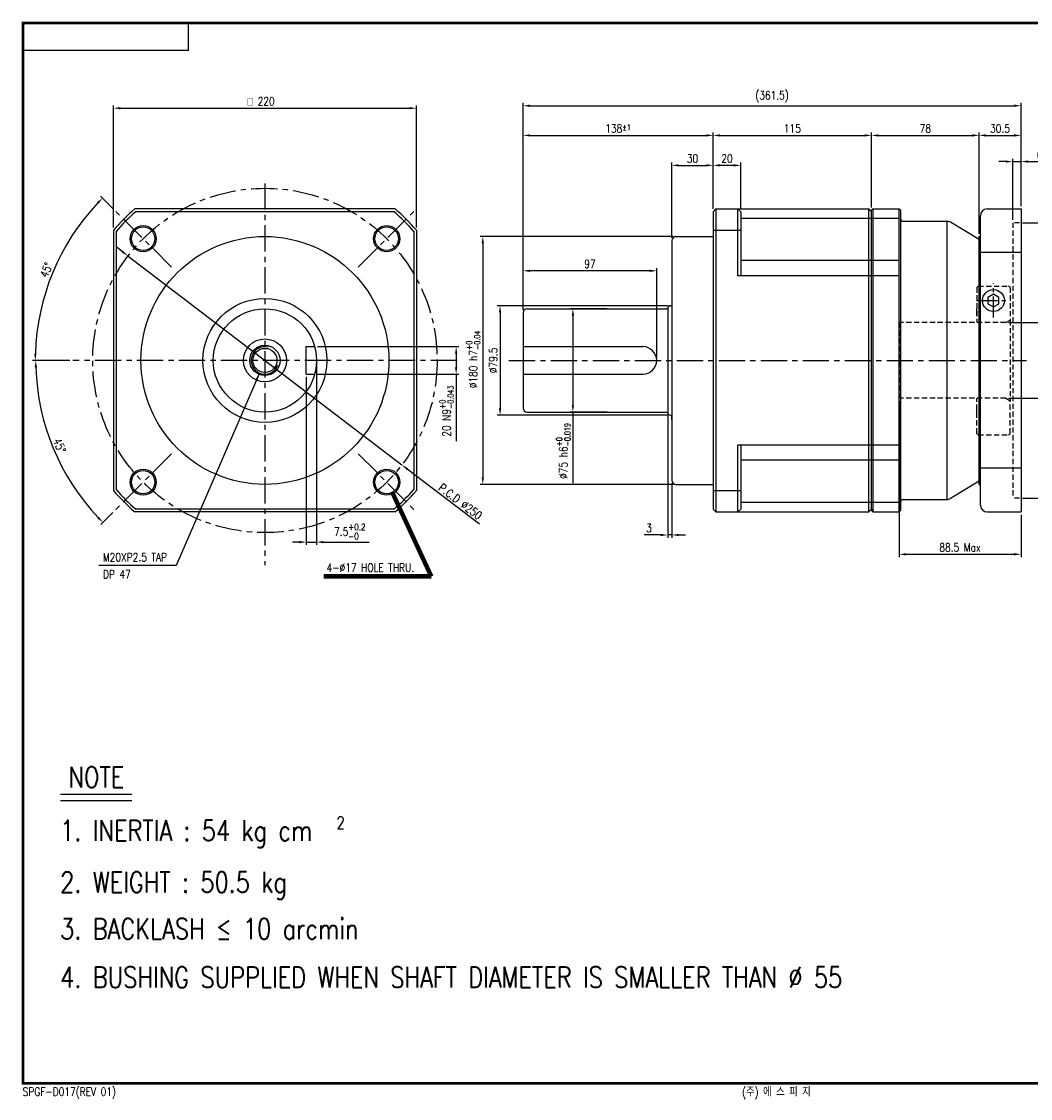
# Model space of a CAD drawing. Header units: inches. Extents: x 30 to 13571, y -3029 to 443.
# Tile 1 of 2: x 30 to 396, y 52 to 443. Entities that reach past the tile are written whole.
import ezdxf
from ezdxf.enums import TextEntityAlignment as Align

# ---------------------------------------------------------------- set-up
doc = ezdxf.new("R2010")
doc.units = ezdxf.units.IN
doc.header["$LTSCALE"] = 0.3
doc.linetypes.add('CENTER', pattern=[50.8, 31.75, -6.35, 6.35, -6.35])
doc.linetypes.add('HIDDEN', pattern=[9.525, 6.35, -3.175])
for name, color, linetype in [('1', 1, 'CENTER'), ('3', 3, 'Continuous'), ('AM_0N', 7, 'Continuous'), ('CENTER', 1, 'CENTER'), ('DIM', 3, 'Continuous'), ('M2', 9, 'Continuous'), ('OBJ', 7, 'Continuous')]:
    doc.layers.add(name, color=color, linetype=linetype)
doc.styles.add('HBRDS', font='SIMPLEX', dxfattribs={"width": 0.8, "height": 3, "bigfont": 'HBRDS'})
doc.styles.add('WHGTXT', font='simplex.shx', dxfattribs={"width": 0.8, "height": 3, "bigfont": 'whgtxt.shx'})
doc.styles.add('WHTMTXT', font='ROMANT.shx', dxfattribs={"width": 0.8, "height": 5, "bigfont": 'WHTMTXT.shx'})
doc.dimstyles.new('WHGTXT', dxfattribs={"dimtxt": 3, "dimasz": 2.5, "dimexe": 1, "dimexo": 1, "dimgap": 0.8, "dimtad": 1, "dimdsep": 46, "dimtxsty": 'WHGTXT', "dimcen": 0, "dimclrd": 3, "dimclre": 3, "dimclrt": 3, "dimazin": 2, "dimtfac": 1, "dimtmove": 0, "dimatfit": 3, "dimfxl": 0, "dimtolj": 1, "dimtzin": 0, "dimarcsym": 0})
doc.dimstyles.new('WHGTXT$0', dxfattribs={"dimtxt": 3, "dimasz": 2.5, "dimexe": 1, "dimexo": 1, "dimgap": 1, "dimtad": 1, "dimdec": 4, "dimdsep": 46, "dimtxsty": 'WHGTXT', "dimcen": 0, "dimclrd": 3, "dimclre": 3, "dimclrt": 3, "dimadec": 0, "dimazin": 0, "dimtfac": 1, "dimtdec": 4, "dimtmove": 0, "dimatfit": 3, "dimfxl": 0, "dimtvp": 1, "dimtolj": 1, "dimtzin": 0, "dimlwd": -1, "dimlwe": -1, "dimarcsym": 0})
doc.dimstyles.new('WHGTXT$2', dxfattribs={"dimtxt": 3, "dimasz": 2.5, "dimexe": 1, "dimexo": 1, "dimgap": 1, "dimtad": 1, "dimdec": 4, "dimdsep": 46, "dimtxsty": 'WHGTXT', "dimcen": 0, "dimclrd": 3, "dimclre": 3, "dimclrt": 3, "dimadec": 0, "dimazin": 0, "dimtfac": 1, "dimtdec": 4, "dimtmove": 0, "dimatfit": 3, "dimfxl": 0, "dimtvp": 1, "dimtolj": 1, "dimtzin": 0, "dimlwd": -1, "dimlwe": -1, "dimarcsym": 0})
doc.dimstyles.new('WHGTXT$7', dxfattribs={"dimtxt": 3, "dimasz": 2.5, "dimexe": 1, "dimexo": 1, "dimgap": 1.5, "dimtad": 1, "dimdec": 4, "dimzin": 9, "dimdsep": 46, "dimtxsty": 'WHGTXT', "dimcen": 0, "dimclrd": 256, "dimclre": 256, "dimclrt": 256, "dimadec": 4, "dimazin": 2, "dimtp": 0.01, "dimtm": -0.01, "dimtfac": 1, "dimtdec": 4, "dimtmove": 0, "dimatfit": 3, "dimfxl": 0, "dimtzin": 0, "dimarcsym": 0})

# ---------------------------------------------------------------- blocks, each defined once
blk = doc.blocks.new('A2-1')
at = {"layer": 'M2'}
for points, const_width in [([(553.52, 67.06), (553.52, 1.06), (0.52, 1.06), (0.52, 386.06), (553.52, 386.06), (553.52, 67.06)], 1), ([(0.52, 376.06), (60.52, 376.06), (60.52, 386.06)], 0.5)]:
    blk.add_lwpolyline(points, dxfattribs=dict(at, const_width=const_width))
at = {"layer": 'M2', "width": 0.8}
for s, style, p in [('SPGF-D017(REV 01)', 'HBRDS', (0.45, -3.45)), ('(주) 에 스 피 지', 'WHTMTXT', (261.57, -3.6))]:
    blk.add_text(s, height=3, dxfattribs=dict(at, style=style)).set_placement(p)
blk = doc.blocks.new('*D211')
at = {"color": 3, "lineweight": -2}
for p, q in [((66.95, 359.66), (64.96, 361.18)), ((68.94, 358.14), (168.31, 282.31)), ((196.5, 260.8), (170.3, 280.8))]:
    blk.add_line(p, q, dxfattribs=at)
at = {"color": 3}
for points in [[(67.2, 359.99), (66.7, 359.33), (68.94, 358.14)], [(170.55, 281.13), (170.04, 280.47), (168.31, 282.31)]]:
    blk.add_solid(points, dxfattribs=at)
at = {"layer": 'Defpoints', "color": 0}
for p in [(68.94, 358.14), (168.31, 282.31)]:
    blk.add_point(p, dxfattribs=at)
at = {"color": 3, "insert": (189.55, 269), "char_height": 3, "attachment_point": 5, "rotation": 322.6529, "style": 'WHGTXT'}
blk.add_mtext('\\A2;P.C.D ∅250', dxfattribs=at)
blk = doc.blocks.new('*D212')
at = {"color": 3}
for p, q in [((63.62, 368.47), (63.62, 412.8)), ((66.12, 411.8), (171.12, 411.8)), ((173.62, 368.47), (173.62, 412.8))]:
    blk.add_line(p, q, dxfattribs=at)
for points in [[(66.12, 412.22), (66.12, 411.38), (63.62, 411.8)], [(171.12, 412.22), (171.12, 411.38), (173.62, 411.8)]]:
    blk.add_solid(points, dxfattribs=at)
at = {"layer": 'Defpoints', "color": 0}
for p in [(173.62, 411.8), (63.62, 367.47), (173.62, 367.47)]:
    blk.add_point(p, dxfattribs=at)
at = {"color": 3, "insert": (117.26, 414.3), "char_height": 3, "attachment_point": 5, "style": 'WHGTXT'}
blk.add_mtext('\\A1;{\\Famgdt;o} 220', dxfattribs=at)
blk = doc.blocks.new('*D213')
at = {"color": 3}
for p, q in [((212.32, 338.48), (212.32, 353.77)), ((258.32, 352.77), (214.82, 352.77)), ((260.82, 321.23), (260.82, 353.77))]:
    blk.add_line(p, q, dxfattribs=at)
for points in [[(214.82, 353.18), (214.82, 352.35), (212.32, 352.77)], [(258.32, 353.18), (258.32, 352.35), (260.82, 352.77)]]:
    blk.add_solid(points, dxfattribs=at)
at = {"layer": 'Defpoints', "color": 0}
for p in [(212.32, 352.77), (212.32, 337.48), (260.82, 320.23)]:
    blk.add_point(p, dxfattribs=at)
at = {"color": 3, "insert": (236.57, 355.27), "char_height": 3, "attachment_point": 5, "style": 'WHGTXT'}
blk.add_mtext('\\A1;97', dxfattribs=at)
blk = doc.blocks.new('*D214')
at = {"color": 3}
for p, q in [((212.32, 338.48), (212.32, 413.69)), ((214.82, 412.69), (390.57, 412.69)), ((393.07, 376.23), (393.07, 413.69))]:
    blk.add_line(p, q, dxfattribs=at)
for points in [[(214.82, 413.11), (214.82, 412.28), (212.32, 412.69)], [(390.57, 413.11), (390.57, 412.28), (393.07, 412.69)]]:
    blk.add_solid(points, dxfattribs=at)
at = {"layer": 'Defpoints', "color": 0}
for p in [(393.07, 412.69), (393.07, 375.23), (212.32, 337.48)]:
    blk.add_point(p, dxfattribs=at)
at = {"color": 3, "insert": (302.69, 415.98), "char_height": 3, "attachment_point": 5, "style": 'WHGTXT'}
blk.add_mtext('\\A1;(361.5)', dxfattribs=at)
blk = doc.blocks.new('*D215')
at = {"color": 3}
for p, q in [((266.32, 364.73), (266.32, 392.05)), ((268.82, 391.05), (278.82, 391.05)), ((281.32, 375.23), (281.32, 392.05))]:
    blk.add_line(p, q, dxfattribs=at)
for points in [[(268.82, 391.46), (268.82, 390.63), (266.32, 391.05)], [(278.82, 391.46), (278.82, 390.63), (281.32, 391.05)]]:
    blk.add_solid(points, dxfattribs=at)
at = {"layer": 'Defpoints', "color": 0}
for p in [(281.32, 391.05), (281.32, 374.23), (266.32, 363.73)]:
    blk.add_point(p, dxfattribs=at)
at = {"color": 3, "insert": (273.82, 393.55), "char_height": 3, "attachment_point": 5, "style": 'WHGTXT'}
blk.add_mtext('\\A1;30', dxfattribs=at)
blk = doc.blocks.new('*D216')
at = {"color": 3}
for p, q in [((212.32, 338.48), (212.32, 402.92)), ((281.32, 375.23), (281.32, 402.92)), ((214.82, 401.92), (278.82, 401.92))]:
    blk.add_line(p, q, dxfattribs=at)
for points in [[(214.82, 402.34), (214.82, 401.5), (212.32, 401.92)], [(278.82, 402.34), (278.82, 401.5), (281.32, 401.92)]]:
    blk.add_solid(points, dxfattribs=at)
at = {"layer": 'Defpoints', "color": 0}
for p in [(281.32, 401.92), (281.32, 374.23), (212.32, 337.48)]:
    blk.add_point(p, dxfattribs=at)
at = {"color": 3, "insert": (246.82, 404.42), "char_height": 3, "attachment_point": 5, "style": 'WHGTXT'}
blk.add_mtext('\\A2;138{\\H2.100000;±1}', dxfattribs=at)
blk = doc.blocks.new('*D217')
at = {"color": 3}
for p, q in [((281.32, 375.23), (281.32, 402.92)), ((338.82, 375.73), (338.82, 402.92)), ((283.82, 401.92), (336.32, 401.92))]:
    blk.add_line(p, q, dxfattribs=at)
for points in [[(283.82, 402.34), (283.82, 401.5), (281.32, 401.92)], [(336.32, 402.34), (336.32, 401.5), (338.82, 401.92)]]:
    blk.add_solid(points, dxfattribs=at)
at = {"layer": 'Defpoints', "color": 0}
for p in [(338.82, 401.92), (281.32, 374.23), (338.82, 374.73)]:
    blk.add_point(p, dxfattribs=at)
at = {"color": 3, "insert": (310.07, 404.42), "char_height": 3, "attachment_point": 5, "style": 'WHGTXT'}
blk.add_mtext('\\A1;115', dxfattribs=at)
blk = doc.blocks.new('*D218')
at = {"color": 3}
for p, q in [((338.82, 375.73), (338.82, 402.92)), ((377.82, 366.23), (377.82, 402.92)), ((341.32, 401.92), (375.32, 401.92))]:
    blk.add_line(p, q, dxfattribs=at)
for points in [[(341.32, 402.34), (341.32, 401.5), (338.82, 401.92)], [(375.32, 402.34), (375.32, 401.5), (377.82, 401.92)]]:
    blk.add_solid(points, dxfattribs=at)
at = {"layer": 'Defpoints', "color": 0}
for p in [(377.82, 401.92), (338.82, 374.73), (377.82, 365.23)]:
    blk.add_point(p, dxfattribs=at)
at = {"color": 3, "insert": (358.32, 404.42), "char_height": 3, "attachment_point": 5, "style": 'WHGTXT'}
blk.add_mtext('\\A1;78', dxfattribs=at)
blk = doc.blocks.new('*D219')
at = {"color": 3}
for p, q in [((377.82, 366.23), (377.82, 402.92)), ((393.07, 376.23), (393.07, 402.92)), ((380.32, 401.92), (390.57, 401.92))]:
    blk.add_line(p, q, dxfattribs=at)
for points in [[(380.32, 402.34), (380.32, 401.5), (377.82, 401.92)], [(390.57, 402.34), (390.57, 401.5), (393.07, 401.92)]]:
    blk.add_solid(points, dxfattribs=at)
at = {"layer": 'Defpoints', "color": 0}
for p in [(393.07, 401.92), (393.07, 375.23), (377.82, 365.23)]:
    blk.add_point(p, dxfattribs=at)
at = {"color": 3, "insert": (385.44, 404.42), "char_height": 3, "attachment_point": 5, "style": 'WHGTXT'}
blk.add_mtext('\\A1;30.5', dxfattribs=at)
blk = doc.blocks.new('*D221')
at = {"layer": '3', "color": 3}
for p, q in [((137.37, 319.23), (137.37, 253.28)), ((133.62, 314.23), (133.62, 253.28)), ((131.12, 254.28), (128.62, 254.28)), ((133.62, 254.28), (137.37, 254.28)), ((139.87, 254.28), (156.49, 254.28))]:
    blk.add_line(p, q, dxfattribs=at)
for points in [[(131.12, 254.69), (131.12, 253.86), (133.62, 254.28)], [(139.87, 254.69), (139.87, 253.86), (137.37, 254.28)]]:
    blk.add_solid(points, dxfattribs=at)
at = {"layer": 'Defpoints', "color": 0}
for p in [(137.37, 320.23), (133.62, 315.23), (137.37, 254.28)]:
    blk.add_point(p, dxfattribs=at)
at = {"layer": '3', "color": 3, "insert": (149.43, 258.08), "char_height": 3, "attachment_point": 5, "style": 'WHGTXT'}
blk.add_mtext('\\A1;7.5{\\H2.400000;\\S+0.2^ -0;}', dxfattribs=at)
blk = doc.blocks.new('*D222')
at = {"color": 3}
for p, q in [((137.69, 325.23), (189.03, 325.23)), ((188.03, 322.73), (188.03, 317.73)), ((137.69, 315.23), (189.03, 315.23)), ((188.03, 315.23), (188.03, 290.88))]:
    blk.add_line(p, q, dxfattribs=at)
for points in [[(187.61, 322.73), (188.45, 322.73), (188.03, 325.23)], [(187.61, 317.73), (188.45, 317.73), (188.03, 315.23)]]:
    blk.add_solid(points, dxfattribs=at)
at = {"layer": 'Defpoints', "color": 0}
for p in [(136.69, 325.23), (136.69, 315.23), (188.03, 315.23)]:
    blk.add_point(p, dxfattribs=at)
at = {"color": 3, "insert": (184.54, 301.81), "char_height": 3, "attachment_point": 5, "rotation": 90, "style": 'WHGTXT'}
blk.add_mtext('\\A1;20 N9{}{\\H0.71x;\\C3;\\S+0^ -0.043;}', dxfattribs=at)
blk = doc.blocks.new('*D223')
at = {"color": 3}
for p, q in [((47.86, 320.23), (34.43, 320.23)), ((63.41, 265.02), (59.09, 260.7))]:
    blk.add_line(p, q, dxfattribs=at)
blk.add_arc((118.62, 320.23), 83.19, 181.7219, 223.2781, dxfattribs=at)
for points in [[(35.05, 317.72), (35.89, 317.74), (35.43, 320.23)], [(58.36, 263.49), (57.76, 262.91), (59.8, 261.41)]]:
    blk.add_solid(points, dxfattribs=at)
at = {"layer": 'Defpoints', "color": 0}
for p in [(48.86, 320.23), (188.38, 320.23), (38.27, 298.7), (84.74, 286.34), (64.12, 265.73)]:
    blk.add_point(p, dxfattribs=at)
at = {"color": 3, "insert": (44.07, 289.35), "char_height": 3, "attachment_point": 5, "rotation": 292.5, "style": 'WHGTXT'}
blk.add_mtext('\\A1;45°', dxfattribs=at)
blk = doc.blocks.new('*D224')
at = {"color": 3}
for p, q in [((63.41, 375.44), (58.97, 379.88)), ((47.86, 320.23), (34.26, 320.23))]:
    blk.add_line(p, q, dxfattribs=at)
blk.add_arc((118.62, 320.23), 83.37, 136.7183, 178.2817, dxfattribs=at)
for points in [[(57.63, 377.67), (58.23, 377.09), (59.67, 379.18)], [(35.71, 322.72), (34.88, 322.74), (35.26, 320.23)]]:
    blk.add_solid(points, dxfattribs=at)
at = {"layer": 'Defpoints', "color": 0}
for p in [(64.12, 374.73), (46.43, 361.91), (84.74, 354.12), (48.86, 320.23), (188.38, 320.23)]:
    blk.add_point(p, dxfattribs=at)
at = {"color": 3, "insert": (39.29, 353.09), "char_height": 3, "attachment_point": 5, "rotation": 67.5, "style": 'WHGTXT'}
blk.add_mtext('\\A1;45°', dxfattribs=at)
blk = doc.blocks.new('*D225')
at = {"color": 3}
for p, q in [((281.32, 375.23), (281.32, 392.05)), ((288.82, 391.05), (283.82, 391.05)), ((291.32, 375.23), (291.32, 392.05))]:
    blk.add_line(p, q, dxfattribs=at)
for points in [[(283.82, 391.46), (283.82, 390.63), (281.32, 391.05)], [(288.82, 391.46), (288.82, 390.63), (291.32, 391.05)]]:
    blk.add_solid(points, dxfattribs=at)
at = {"layer": 'Defpoints', "color": 0}
for p in [(281.32, 391.05), (281.32, 374.23), (291.32, 374.23)]:
    blk.add_point(p, dxfattribs=at)
at = {"color": 3, "insert": (286.32, 393.55), "char_height": 3, "attachment_point": 5, "style": 'WHGTXT'}
blk.add_mtext('\\A1;20', dxfattribs=at)
blk = doc.blocks.new('*D229')
at = {"layer": '3', "color": 3}
for p, q in [((266.82, 365.23), (196.7, 365.23)), ((197.7, 362.73), (197.7, 277.73)), ((266.82, 275.23), (196.7, 275.23))]:
    blk.add_line(p, q, dxfattribs=at)
for points in [[(197.28, 362.73), (198.11, 362.73), (197.7, 365.23)], [(197.28, 277.73), (198.11, 277.73), (197.7, 275.23)]]:
    blk.add_solid(points, dxfattribs=at)
at = {"layer": 'Defpoints', "color": 0}
for p in [(267.82, 365.23), (197.7, 275.23), (267.82, 275.23)]:
    blk.add_point(p, dxfattribs=at)
at = {"layer": '3', "color": 3, "insert": (194.21, 320.58), "char_height": 3, "attachment_point": 5, "rotation": 90, "style": 'WHGTXT'}
blk.add_mtext('\\A1;%%c180 h7{}{\\H0.71x;\\C3;\\S+0^ -0.04;}', dxfattribs=at)
blk = doc.blocks.new('*D230')
at = {"layer": '3', "color": 3}
for p, q in [((242.86, 338.98), (229.4, 338.98)), ((230.4, 336.48), (230.4, 303.98)), ((242.86, 301.48), (229.4, 301.48)), ((230.4, 301.48), (230.4, 275.71))]:
    blk.add_line(p, q, dxfattribs=at)
for points in [[(229.99, 336.48), (230.82, 336.48), (230.4, 338.98)], [(229.99, 303.98), (230.82, 303.98), (230.4, 301.48)]]:
    blk.add_solid(points, dxfattribs=at)
at = {"layer": 'Defpoints', "color": 0}
for p in [(243.86, 338.98), (230.4, 301.48), (243.86, 301.48)]:
    blk.add_point(p, dxfattribs=at)
at = {"layer": '3', "color": 3, "insert": (226.92, 287.34), "char_height": 3, "attachment_point": 5, "rotation": 90, "style": 'WHGTXT'}
blk.add_mtext('\\A1;%%c75 h6{}{\\H0.71x;\\C3;\\S+0^ -0.019;}', dxfattribs=at)
blk = doc.blocks.new('*D232')
at = {"color": 3}
for p, q in [((387.57, 392.42), (385.07, 392.42)), ((390.07, 371.23), (390.07, 393.42)), ((390.07, 392.42), (393.07, 392.42)), ((393.07, 376.23), (393.07, 393.42)), ((395.57, 392.42), (401.55, 392.42))]:
    blk.add_line(p, q, dxfattribs=at)
for points in [[(387.57, 392.84), (387.57, 392.01), (390.07, 392.42)], [(395.57, 392.84), (395.57, 392.01), (393.07, 392.42)]]:
    blk.add_solid(points, dxfattribs=at)
at = {"layer": 'Defpoints', "color": 0}
for p in [(393.07, 392.42), (393.07, 375.23), (390.07, 370.23)]:
    blk.add_point(p, dxfattribs=at)
at = {"color": 3, "insert": (399.81, 394.92), "char_height": 3, "attachment_point": 5, "style": 'WHGTXT'}
blk.add_mtext('\\A1;6', dxfattribs=at)
blk = doc.blocks.new('*D233')
at = {"layer": '3', "color": 3, "lineweight": -2}
for p, q in [((388.57, 333.98), (409.17, 333.98)), ((408.17, 331.48), (408.17, 308.98)), ((388.57, 306.48), (409.17, 306.48))]:
    blk.add_line(p, q, dxfattribs=at)
at = {"layer": '3', "color": 3}
for points in [[(407.75, 331.48), (408.59, 331.48), (408.17, 333.98)], [(407.75, 308.98), (408.59, 308.98), (408.17, 306.48)]]:
    blk.add_solid(points, dxfattribs=at)
at = {"layer": 'Defpoints', "color": 0}
for p in [(387.57, 333.98), (387.57, 306.48), (408.17, 306.48)]:
    blk.add_point(p, dxfattribs=at)
at = {"layer": '3', "color": 3, "insert": (405.27, 319.99), "char_height": 3, "attachment_point": 5, "rotation": 90, "style": 'WHGTXT'}
blk.add_mtext('\\A1;%%c55{\\H1.800000;\\S+0.02^ -0;}', dxfattribs=at)
blk = doc.blocks.new('*D234')
at = {"layer": '3', "color": 3}
for p, q in [((393.57, 370.23), (419.89, 370.23)), ((418.89, 367.73), (418.89, 272.73)), ((393.57, 270.23), (419.89, 270.23))]:
    blk.add_line(p, q, dxfattribs=at)
for points in [[(418.47, 367.73), (419.3, 367.73), (418.89, 370.23)], [(418.47, 272.73), (419.3, 272.73), (418.89, 270.23)]]:
    blk.add_solid(points, dxfattribs=at)
at = {"layer": 'Defpoints', "color": 0}
for p in [(392.57, 370.23), (392.57, 270.23), (418.89, 270.23)]:
    blk.add_point(p, dxfattribs=at)
at = {"layer": '3', "color": 3, "insert": (415.4, 320.23), "char_height": 3, "attachment_point": 5, "rotation": 90, "style": 'WHGTXT'}
blk.add_mtext('\\A1;%%c200 H7{}{\\H0.71x;\\C3;\\S+0.046^ -0;}', dxfattribs=at)
blk = doc.blocks.new('*D235')
at = {"color": 3}
for p, q in [((348.82, 305.48), (348.82, 248.85)), ((393.07, 264.23), (393.07, 248.85)), ((351.32, 249.85), (390.57, 249.85))]:
    blk.add_line(p, q, dxfattribs=at)
for points in [[(351.32, 250.27), (351.32, 249.44), (348.82, 249.85)], [(390.57, 250.27), (390.57, 249.44), (393.07, 249.85)]]:
    blk.add_solid(points, dxfattribs=at)
at = {"layer": 'Defpoints', "color": 0}
for p in [(348.82, 306.48), (393.07, 265.23), (393.07, 249.85)]:
    blk.add_point(p, dxfattribs=at)
at = {"color": 3, "insert": (370.94, 252.35), "char_height": 3, "attachment_point": 5, "style": 'WHGTXT'}
blk.add_mtext('\\A1;88.5 Max', dxfattribs=at)
blk = doc.blocks.new('*D236')
at = {"color": 3}
for p, q in [((264.82, 340.1), (202.97, 340.1)), ((203.97, 337.6), (203.97, 302.85)), ((264.82, 300.35), (202.97, 300.35))]:
    blk.add_line(p, q, dxfattribs=at)
for points in [[(203.55, 337.6), (204.39, 337.6), (203.97, 340.1)], [(203.55, 302.85), (204.39, 302.85), (203.97, 300.35)]]:
    blk.add_solid(points, dxfattribs=at)
at = {"layer": 'Defpoints', "color": 0}
for p in [(265.82, 340.1), (203.97, 300.35), (265.82, 300.35)]:
    blk.add_point(p, dxfattribs=at)
at = {"color": 3, "insert": (201.47, 320.23), "char_height": 3, "attachment_point": 5, "rotation": 90, "style": 'WHGTXT'}
blk.add_mtext('\\A1;%%c79.5', dxfattribs=at)
blk = doc.blocks.new('*D237')
at = {"color": 3}
for p, q in [((264.82, 300.35), (264.82, 255.86)), ((266.32, 275.73), (266.32, 255.86)), ((262.32, 256.86), (256.22, 256.86)), ((266.32, 256.86), (264.82, 256.86)), ((268.82, 256.86), (271.32, 256.86))]:
    blk.add_line(p, q, dxfattribs=at)
for points in [[(262.32, 257.27), (262.32, 256.44), (264.82, 256.86)], [(268.82, 257.27), (268.82, 256.44), (266.32, 256.86)]]:
    blk.add_solid(points, dxfattribs=at)
at = {"layer": 'Defpoints', "color": 0}
for p in [(264.82, 301.35), (266.32, 276.73), (266.32, 256.86)]:
    blk.add_point(p, dxfattribs=at)
at = {"color": 3, "insert": (258.02, 259.36), "char_height": 3, "attachment_point": 5, "style": 'WHGTXT'}
blk.add_mtext('\\A1;3', dxfattribs=at)

msp = doc.modelspace()

# ---------------------------------------------------------------- linework, layer by layer
for p, q in [((165.857821, 375.229073), (71.385603, 375.229073)), ((281.317944, 374.229073), (282.317944, 375.229073)), ((281.317944, 374.229073), (281.317944, 266.229073)), ((282.317944, 375.229073), (337.817944, 375.229073)), ((290.317944, 375.229073), (291.317944, 374.229073)), ((291.317944, 374.229073), (291.317944, 350.953656)), ((348.817944, 371.755158), (291.317944, 371.755158)), ((337.817944, 375.229073), (338.817944, 374.229073)), ((338.817944, 374.729073), (339.317944, 375.229073)), ((338.817944, 266.229073), (338.817944, 374.729073)), ((339.317944, 375.229073), (348.817944, 375.229073)), ((348.817944, 375.229073), (349.317944, 374.729073)), ((349.317944, 374.729073), (349.317944, 265.729073)), ((378.317944, 267.729073), (378.317944, 372.729073)), ((380.817944, 375.229073), (393.067944, 375.229073)), ((393.067944, 375.229073), (393.067944, 265.229073)), ((350.317944, 370.729073), (366.123237, 370.729073)), ((377.817944, 364.104073), (367.413053, 370.370655)), ((63.621712, 367.465182), (63.621712, 272.992964)), ((173.621712, 367.465182), (173.621712, 272.992964)), ((266.317944, 363.729073), (266.317944, 276.729073)), ((267.817944, 365.229073), (281.317944, 365.229073)), ((281.317944, 367.465182), (291.317944, 367.465182)), ((377.817944, 365.229073), (378.317944, 365.229073)), ((377.817944, 275.229073), (377.817944, 365.229073)), ((348.817944, 356.479073), (291.317944, 356.479073)), ((393.067944, 359.360262), (378.317944, 359.360262)), ((348.817944, 350.953656), (290.317944, 350.953656)), ((212.317944, 337.479073), (212.317944, 302.979073)), ((213.817944, 338.979073), (264.817944, 338.979073)), ((264.817944, 339.104073), (264.817944, 301.354073)), ((265.817944, 340.104073), (266.317944, 340.104073)), ((377.067944, 336.354073), (377.067944, 339.104073)), ((133.621712, 325.229073), (136.692753, 325.229073)), ((133.621712, 315.229073), (133.621712, 325.229073)), ((212.317944, 325.229073), (255.817944, 325.229073)), ((133.621712, 315.229073), (136.692753, 315.229073)), ((212.317944, 315.229073), (255.817944, 315.229073)), ((213.817944, 301.479073), (264.817944, 301.479073)), ((264.817944, 301.479073), (264.817944, 301.354073)), ((377.067944, 301.354073), (377.067944, 304.104073)), ((265.817944, 300.354073), (266.317944, 300.354073)), ((348.817944, 289.50449), (290.317944, 289.50449)), ((291.317944, 289.50449), (291.317944, 266.229073)), ((348.817944, 283.979073), (291.317944, 283.979073)), ((393.067944, 281.097883), (378.317944, 281.097883)), ((267.817944, 275.229073), (281.317944, 275.229073)), ((377.817944, 276.354073), (367.413053, 270.087491)), ((377.817944, 275.229073), (378.317944, 275.229073)), ((281.317944, 272.992964), (291.317944, 272.992964)), ((281.317944, 266.229073), (282.317944, 265.229073)), ((291.317944, 266.229073), (290.317944, 265.229073)), ((348.817944, 268.702987), (291.317944, 268.702987)), ((337.817944, 265.229073), (338.817944, 266.229073)), ((338.817944, 266.229073), (338.817944, 265.729073)), ((350.317944, 269.729073), (366.123237, 269.729073)), ((165.857821, 265.229073), (71.385603, 265.229073)), ((282.317944, 265.229073), (337.817944, 265.229073)), ((338.817944, 265.729073), (339.317944, 265.229073)), ((339.317944, 265.229073), (348.817944, 265.229073)), ((348.817944, 265.229073), (349.317944, 265.729073)), ((380.817944, 265.229073), (393.067944, 265.229073))]:
    msp.add_line(p, q)
msp.add_lwpolyline([(381.076086, 340.829073), (383.067944, 339.679073), (385.059802, 340.829073), (385.059802, 343.129073), (383.067944, 344.279073), (381.076086, 343.129073)], close=True)
for centre, radius in [((74.427538, 364.423247), 4.25), ((162.815886, 364.423247), 4.25), ((118.621712, 320.229073), 45), ((118.621712, 320.229073), 22.5), ((118.621712, 320.229073), 18.75), ((118.621712, 320.229073), 7.809401), ((118.621712, 320.229073), 5.5), ((118.621712, 320.229073), 4.375), ((74.427538, 276.034899), 4.25), ((162.815886, 276.034899), 4.25)]:
    msp.add_circle(centre, radius)
for centre, radius, start, end in [((118.621712, 320.229073), 72.5, 130.65724864, 139.34275136), ((118.621712, 320.229073), 72.5, 40.65724864, 49.34275136), ((350.317944, 371.729073), 1, 180, 270), ((380.817944, 372.729073), 2.5, 90, 180), ((366.123237, 368.229073), 2.5, 58.94059117, 90), ((267.817944, 363.729073), 1.5, 90, 180), ((213.817944, 337.479073), 1.5, 90, 180), ((265.817944, 339.104073), 1, 90, 180), ((255.817944, 320.229073), 5, 270, 90), ((213.817944, 302.979073), 1.5, 180, 270), ((265.817944, 301.354073), 1, 180, 270), ((267.817944, 276.729073), 1.5, 180, 270), ((118.621712, 320.229073), 72.5, 220.65724864, 229.34275136), ((118.621712, 320.229073), 72.5, 310.65724864, 319.34275136), ((366.123237, 272.229073), 2.5, 270, 301.05940883), ((350.317944, 268.729073), 1, 90, 180), ((380.817944, 267.729073), 2.5, 180, 270)]:
    msp.add_arc(centre, radius, start, end)
at = {"layer": '1', "ltscale": 0.8}
for p, q in [((383.067944, 335.83991), (383.067944, 348.118236)), ((376.928781, 341.979073), (389.207107, 341.979073))]:
    msp.add_line(p, q, dxfattribs=at)
at = {"layer": '3'}
for p, q in [((165.485878, 374.229073), (71.757547, 374.229073)), ((282.317944, 375.229073), (282.317944, 265.229073)), ((290.317944, 350.953656), (290.317944, 375.229073)), ((337.817944, 265.229073), (337.817944, 375.229073)), ((339.317944, 375.229073), (339.317944, 265.229073)), ((348.817944, 265.229073), (348.817944, 375.229073)), ((366.123237, 370.729073), (366.123237, 269.729073)), ((64.621712, 367.093238), (64.621712, 273.364907)), ((172.621712, 367.093238), (172.621712, 273.364907)), ((290.317944, 265.229073), (290.317944, 289.50449)), ((165.485878, 266.229073), (71.757547, 266.229073)), ((44.445875, 162.790177), (70.322333, 162.790177)), ((44.445875, 160.498142), (70.322333, 160.498142))]:
    msp.add_line(p, q, dxfattribs=at)
for centre in [(74.427538, 364.423247), (162.815886, 364.423247), (74.427538, 276.034899), (162.815886, 276.034899)]:
    msp.add_circle(centre, 4.75, dxfattribs=at)
for radius, start, end in [(71.5, 130.95323946, 139.04676054), (71.5, 40.95323946, 49.04676054), (5, 75.91562941, 339.29189123), (71.5, 220.95323946, 229.04676054), (71.5, 310.95323946, 319.04676054)]:
    msp.add_arc((118.621712, 320.229073), radius, start, end, dxfattribs=at)
at = {"layer": 'AM_0N'}
for p, q in [((266.317944, 341.729073), (266.317944, 340.229073)), ((266.317944, 298.729073), (266.317944, 300.229073)), ((266.317944, 298.729073), (266.317944, 295.479073))]:
    msp.add_line(p, q, dxfattribs=at)
msp.add_circle((383.067944, 341.979073), 4, dxfattribs=at)
at = {"layer": 'CENTER'}
for p, q in [((118.621712, 384.523133), (118.621712, 245.86606)), ((84.735367, 354.115418), (64.11971, 374.731075)), ((152.508058, 354.115418), (173.123715, 374.731075)), ((188.383598, 320.229073), (48.859827, 320.229073)), ((207.158009, 320.229073), (395.103505, 320.229073)), ((84.735367, 286.342728), (64.11971, 265.72707)), ((152.508058, 286.342728), (173.123715, 265.72707))]:
    msp.add_line(p, q, dxfattribs=at)
msp.add_circle((118.621712, 320.229073), 62.5, dxfattribs=at)
at = {"layer": 'OBJ', "color": 2, "linetype": 'HIDDEN'}
for p, q in [((390.067944, 370.229073), (390.067944, 270.229073)), ((392.567944, 370.229073), (390.067944, 370.229073)), ((377.067944, 346.729073), (377.567944, 347.229073)), ((377.067944, 346.729073), (377.067944, 333.979073)), ((377.567944, 347.229073), (388.567944, 347.229073)), ((389.067944, 346.729073), (388.567944, 347.229073)), ((389.067944, 346.729073), (389.067944, 334.845098)), ((348.817944, 333.979073), (348.817944, 306.479073)), ((387.567944, 333.979073), (348.817944, 333.979073)), ((387.567944, 333.979073), (389.067944, 334.845098)), ((389.067944, 334.845098), (389.067944, 305.613047)), ((387.567944, 306.479073), (348.817944, 306.479073)), ((377.067944, 293.729073), (377.067944, 306.479073)), ((387.567944, 306.479073), (389.067944, 305.613047)), ((389.067944, 293.729073), (389.067944, 305.613047)), ((377.067944, 293.729073), (377.567944, 293.229073)), ((377.567944, 293.229073), (388.567944, 293.229073)), ((388.567944, 293.229073), (389.067944, 293.729073)), ((392.567944, 270.229073), (390.067944, 270.229073))]:
    msp.add_line(p, q, dxfattribs=at)

# ---------------------------------------------------------------- block references
at = {"layer": '3'}
msp.add_blockref('A2-1', (30.254205, 56.698545), dxfattribs=at)

# ---------------------------------------------------------------- texts
at = {"layer": 'DIM', "color": 3, "style": 'WHGTXT', "width": 0.8}
for s, p in [('M20XP2.5 TAP', (59.818558, 247.290877)), ('4-%%C17 HOLE THRU.', (141.006406, 243.499594)), ('DP 47', (59.818558, 241.106216))]:
    msp.add_text(s, height=3, dxfattribs=at).set_placement(p)
at = {"layer": 'OBJ', "ltscale": 25.4, "style": 'WHGTXT', "width": 0.8}
for s, height, p in [('NOTE', 7.5, (47.252754, 168.946254)), ('1. INERTIA : 54 kg cm', 7.5, (44.287221, 149.53563)), ('2', 4.5, (144.571794, 152.414054)), ('2. WEIGHT : 50.5 kg', 7.5, (44.287221, 130.785734)), ('3. BACKLASH ≤ 10 arcmin', 7.5, (44.287221, 113.853796)), ('4. BUSHING SUPPLIED WHEN SHAFT DIAMETER IS SMALLER THAN %%C 55', 7.5, (44.287221, 96.276832))]:
    msp.add_text(s, height=height, dxfattribs=at).set_placement(p, align=Align.MIDDLE_LEFT)

# ---------------------------------------------------------------- dimensions: what is measured, and where the dimension line sits
dim = msp.add_linear_dim(base=(173.621712, 411.800046), p1=(63.621712, 367.465182), p2=(173.621712, 367.465182), text='{\\Famgdt;o} <>', dimstyle='WHGTXT$0', override={"dimlfac": 2})
dim.commit()
dim.dimension.update_dxf_attribs({"geometry": '*D212', "text_midpoint": (117.262152, 411.800046), "dimtype": 160})
for base, p1, p2, override, picture, middle in [((393.067944, 412.694825), (212.317944, 337.479073), (393.067944, 375.229073), {"dimlfac": 2, "dimpost": '(<>)'}, '*D214', (302.692944, 412.694825)), ((338.817944, 401.920225), (281.317944, 374.229073), (338.817944, 374.729073), {"dimlfac": 2}, '*D217', (310.067944, 401.920225)), ((281.317944, 391.045607), (266.317944, 363.729073), (281.317944, 374.229073), {"dimlfac": 2}, '*D215', (273.817944, 391.045607)), ((393.067944, 392.424099), (390.067944, 370.229073), (393.067944, 375.229073), {"dimlfac": 2}, '*D232', (399.810801, 392.424099)), ((266.317944, 256.85657), (264.817944, 301.354073), (266.317944, 276.729073), {"dimlfac": 2}, '*D237', (258.017944, 256.85657))]:
    dim = msp.add_linear_dim(base=base, p1=p1, p2=p2, dimstyle='WHGTXT$0', override=override)
    dim.commit()
    dim.dimension.update_dxf_attribs({"geometry": picture, "text_midpoint": middle, "dimtype": 160})
for base, p1, p2, override, picture, middle in [((281.317944, 401.920225), (212.317944, 337.479073), (281.317944, 374.229073), {"dimgap": 1, "dimlfac": 2, "dimtol": 1, "dimlim": 0, "dimtp": 1, "dimtm": 1, "dimtfac": 0.7, "dimtolj": 2, "dimtzin": 8}, '*D216', (246.817944, 404.420225)), ((377.817944, 401.920225), (338.817944, 374.729073), (377.817944, 365.229073), {"dimlfac": 2}, '*D218', (358.317944, 404.420225)), ((393.067944, 401.920225), (377.817944, 365.229073), (393.067944, 375.229073), {"dimlfac": 2}, '*D219', (385.442944, 404.420225)), ((281.317944, 391.045607), (291.317944, 374.229073), (281.317944, 374.229073), {"dimlfac": 2}, '*D225', (286.317944, 393.545607)), ((212.317944, 352.768268), (260.817944, 320.229073), (212.317944, 337.479073), {"dimlfac": 2}, '*D213', (236.567944, 355.268268))]:
    dim = msp.add_linear_dim(base=base, p1=p1, p2=p2, dimstyle='WHGTXT$0', override=override)
    dim.commit()
    dim.dimension.update_dxf_attribs({"geometry": picture, "text_midpoint": middle})
for base, line1, line2, picture, middle in [((46.425239, 361.911726), ((84.735367, 354.115418), (64.11971, 374.731075)), ((188.383598, 320.229073), (48.859827, 320.229073)), '*D224', (39.292513, 353.088303)), ((38.267376, 298.698193), ((188.383598, 320.229073), (48.859827, 320.229073)), ((84.735367, 286.342728), (64.11971, 265.72707)), '*D223', (44.074861, 289.350756))]:
    dim = msp.add_angular_dim_2l(base=base, line1=line1, line2=line2, dimstyle='WHGTXT$2')
    dim.commit()
    dim.dimension.update_dxf_attribs({"geometry": picture, "text_midpoint": middle})
dim = msp.add_diameter_dim_2p(p1=(68.935749, 358.144177), p2=(168.307675, 282.313969), text='P.C.D <>', dimstyle='WHGTXT', override={"dimlfac": 2, "dimtp": 0.2, "dimtm": 0.2, "dimtfac": 0.8, "dimtolj": 2, "dimtzin": 8})
dim.commit()
dim.dimension.update_dxf_attribs({"geometry": '*D211', "text_midpoint": (188.157562, 267.166622), "dimtype": 163})
dim = msp.add_linear_dim(base=(203.970232, 300.354073), p1=(265.817944, 340.104073), p2=(265.817944, 300.354073), angle=90, text='%%c<>', dimstyle='WHGTXT$0', override={"dimlfac": 2})
dim.commit()
dim.dimension.update_dxf_attribs({"geometry": '*D236', "text_midpoint": (203.970232, 320.229073), "dimtype": 160})
dim = msp.add_linear_dim(base=(188.028986, 315.229073), p1=(136.692753, 325.229073), p2=(136.692753, 315.229073), angle=90, text='<> N9{}{\\H0.71x;\\C3;\\S+0^ -0.043;}', dimstyle='WHGTXT$0', override={"dimlfac": 2, "dimtp": 1e-09, "dimtm": 0.043, "dimtfac": 0.8, "dimtzin": 8})
dim.commit()
dim.dimension.update_dxf_attribs({"geometry": '*D222', "text_midpoint": (184.543986, 301.805501)})
dim = msp.add_linear_dim(base=(393.067944, 249.852724), p1=(348.817944, 306.479073), p2=(393.067944, 265.229073), text='<> Max', dimstyle='WHGTXT$0', override={"dimlfac": 2})
dim.commit()
dim.dimension.update_dxf_attribs({"geometry": '*D235', "text_midpoint": (370.942944, 252.352724)})
at = {"layer": '3'}
for base, p1, p2, text, override, picture, middle in [((418.887085, 270.229073), (392.567944, 370.229073), (392.567944, 270.229073), '%%c<> H7{}{\\H0.71x;\\C3;\\S+0.046^ -0;}', {"dimlfac": 2, "dimtp": 0.046, "dimtm": 1e-09, "dimtfac": 0.7, "dimtzin": 8}, '*D234', (418.887085, 320.229073)), ((197.696609, 275.229073), (267.817944, 365.229073), (267.817944, 275.229073), '%%c<> h7{}{\\H0.71x;\\C3;\\S+0^ -0.04;}', {"dimlfac": 2, "dimtp": 1e-09, "dimtm": 0.04, "dimtfac": 0.7, "dimtzin": 8}, '*D229', (197.696609, 320.584661)), ((230.401801, 301.479073), (243.863486, 338.979073), (243.863486, 301.479073), '%%c<> h6{}{\\H0.71x;\\C3;\\S+0^ -0.019;}', {"dimlfac": 2, "dimtp": 1e-09, "dimtm": 0.019, "dimtfac": 0.7, "dimtzin": 8}, '*D230', (230.401801, 287.344073)), ((408.1701, 306.479073), (387.567944, 333.979073), (387.567944, 306.479073), '%%c<>', {"dimgap": 0.8, "dimdec": 2, "dimlfac": 2, "dimadec": 2, "dimazin": 2, "dimtol": 1, "dimtp": 0.02, "dimtm": 1e-09, "dimtfac": 0.6, "dimtdec": 2, "dimtvp": 0, "dimtzin": 8, "dimlwd": 65534, "dimlwe": 65534}, '*D233', (408.1701, 319.985547))]:
    dim = msp.add_linear_dim(base=base, p1=p1, p2=p2, angle=90, text=text, dimstyle='WHGTXT$0', override=override, dxfattribs=at)
    dim.commit()
    dim.dimension.update_dxf_attribs({"geometry": picture, "text_midpoint": middle, "dimtype": 160})
dim = msp.add_linear_dim(base=(137.371712, 254.275787), p1=(133.621712, 315.229073), p2=(137.371712, 320.229073), dimstyle='WHGTXT$0', override={"dimlfac": 2, "dimtol": 1, "dimtp": 0.2, "dimtm": 1e-09, "dimtfac": 0.8, "dimtzin": 8}, dxfattribs=at)
dim.commit()
dim.dimension.update_dxf_attribs({"geometry": '*D221', "text_midpoint": (149.428855, 254.275787), "dimtype": 160})

# ---------------------------------------------------------------- leaders
msp.add_leader([(116.637878, 315.639476), (86.445887, 245.790339), (58.274737, 245.790339)], dimstyle='WHGTXT', dxfattribs=at)
msp.add_leader([(164.813784, 272.283779), (178.924555, 241.790792), (139.959506, 241.790792)], dimstyle='WHGTXT$7', override={"dimgap": 1, "dimzin": 8, "dimclrd": 3, "dimclre": 3, "dimclrt": 3, "dimadec": 0, "dimazin": 0, "dimtp": 0, "dimtm": 0, "dimtvp": 1, "dimtolj": 1, "dimlwd": 65535, "dimlwe": 65535}, dxfattribs=at)

doc.saveas('drawing.dxf')
